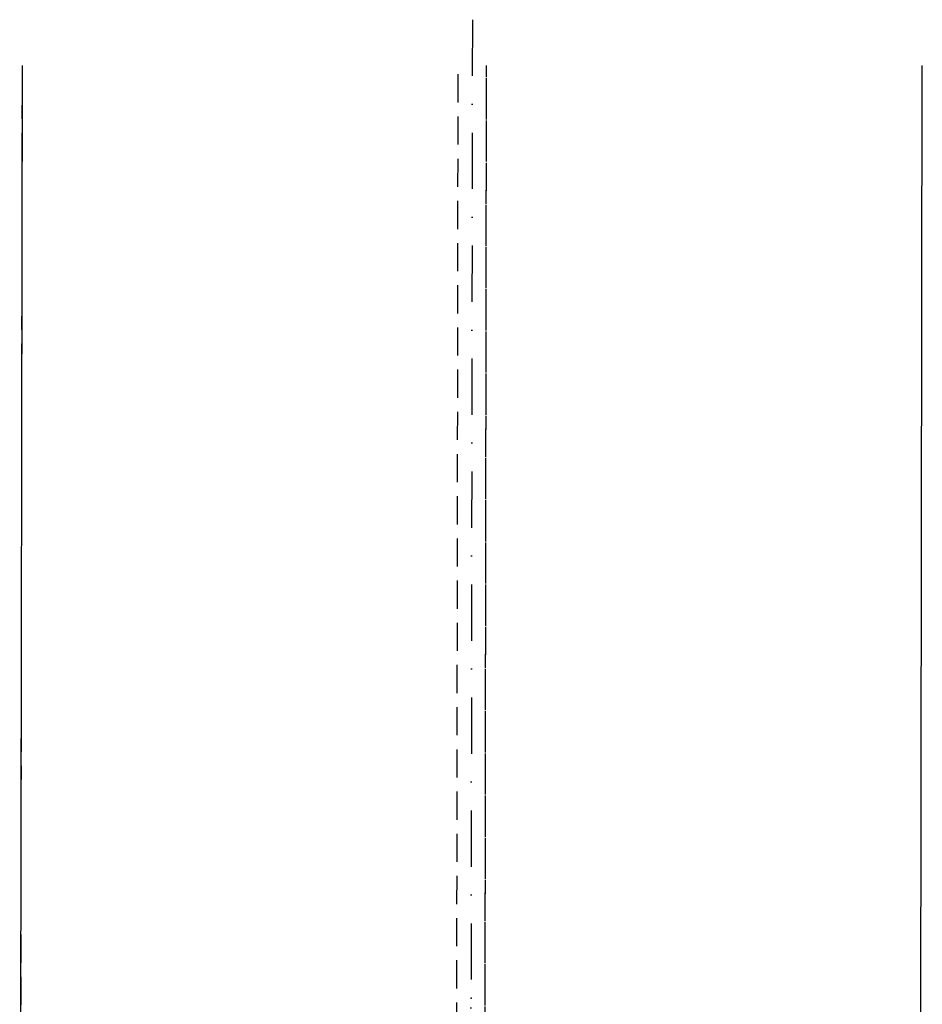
# Model space of a CAD drawing. Header units: feet. Extents: x 14665 to 61549, y 27474 to 37127.
# Tile 27 of 37: x 43951 to 44152, y 31056 to 31275. Entities that reach past the tile are written whole.
import ezdxf

# ---------------------------------------------------------------- set-up
doc = ezdxf.new("R2010")
doc.units = ezdxf.units.FT
doc.header["$LTSCALE"] = 25
doc.header["$MEASUREMENT"] = 0
doc.linetypes.add('DASHDOT', pattern=[1, 0.5, -0.25, 0, -0.25])
doc.linetypes.add('HIDDEN', pattern=[0.375, 0.25, -0.125])
doc.layers.get('0').update_dxf_attribs({"linetype": 'CONTINUOUS'})
for name, color, linetype in [('A', 2, 'DASHDOT'), ('FORIR', 4, 'CONTINUOUS'), ('G', 3, 'CONTINUOUS'), ('TR', 6, 'HIDDEN')]:
    doc.layers.add(name, color=color, linetype=linetype)

# ---------------------------------------------------------------- blocks, each defined once
blk = doc.blocks.new('3D_INFOPOS')
blk.add_point((0, 0))
at = {"layer": 'FORIR', "flags": 1}
for tag, p in [('POS_PEZ', (7.55, -4.31)), ('MAT_PRO', (7.55, -11.94))]:
    blk.add_attdef(tag, p, '', height=5.26, dxfattribs=at)
blk = doc.blocks.new('3D_INFOM')
blk.add_point((0, 0))
at = {"layer": 'FORIR', "flags": 1}
for tag, p in [('MARK', (7.552, -4.31)), ('NUM_DIS', (7.552, -11.676)), ('NOT_PEZ', (45.733, -11.676)), ('QTA_PEZ', (7.552, -18.545)), ('TIP_PEZ', (45.733, -18.545)), ('TRA_PEZ', (7.552, -26.33)), ('COS_PEZ', (45.733, -26.33)), ('DES_PEZ', (7.552, -33.752))]:
    blk.add_attdef(tag, p, '', height=5, dxfattribs=at)

msp = doc.modelspace()

# ---------------------------------------------------------------- linework, layer by layer
at = {"layer": 'A'}
msp.add_line((44051.85, 31274.85), (44051.23, 30839.56), dxfattribs=at)
at = {"layer": 'G'}
for p, q in [((43951.53, 31049.56), (43951.84, 31264.71)), ((44151.24, 30849.42), (44151.84, 31264.71))]:
    msp.add_line(p, q, dxfattribs=at)
at = {"layer": 'TR'}
for p, q in [((43951.24, 30849.7), (43951.84, 31264.71)), ((44048.33, 31012.72), (44048.69, 31264.71)), ((44054.39, 30849.56), (44054.99, 31264.71)), ((44054.64, 31021.21), (44054.99, 31264.71))]:
    msp.add_line(p, q, dxfattribs=at)

# ---------------------------------------------------------------- block references
msp.add_blockref('3D_INFOPOS', (44051.55, 31057.44))
at = {"xscale": 10, "yscale": 10, "zscale": 10}
msp.add_blockref('3D_INFOM', (44051.55, 31057.44), dxfattribs=at)

doc.saveas('drawing.dxf')
